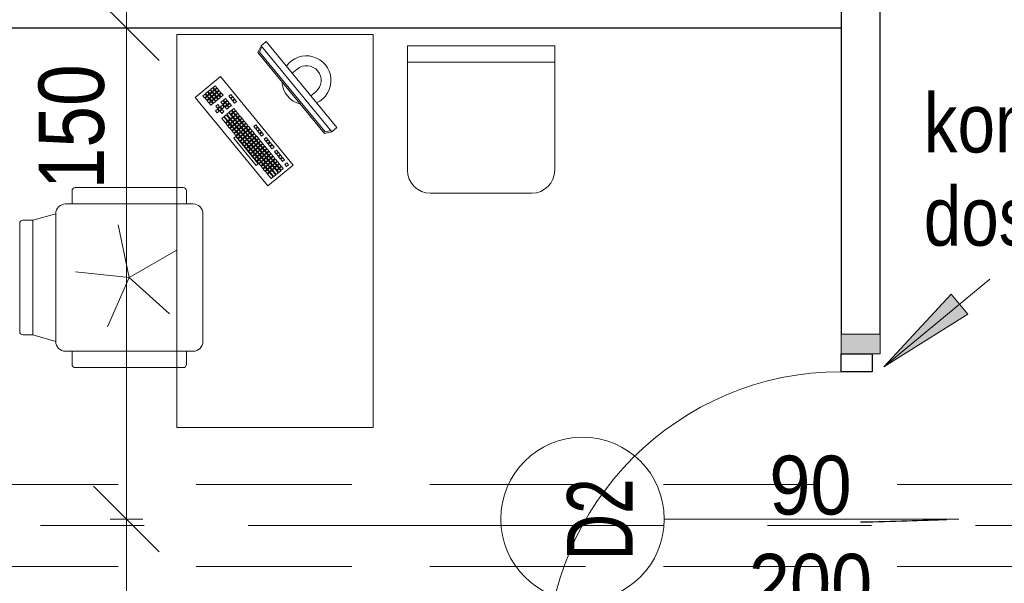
# Model space of a CAD drawing. Header units: centimetres. Extents: x -1631 to 1829, y -257 to 3158.
# Tile 45 of 129: x 34 to 335, y 391 to 563. Entities that reach past the tile are written whole.
import ezdxf

# ---------------------------------------------------------------- set-up
doc = ezdxf.new("R2010")
doc.units = ezdxf.units.CM
for name, pattern in [('Dash', [60, 30, -30]), ('Oś', [222.25, 127, -31.75, 31.75, -31.75]), ('Ukryte', [71.438, 47.625, -23.813])]:
    doc.linetypes.add(name, pattern=pattern)
for name, color, linetype, lineweight in [('A-ANNO-DIMS', 211, 'Continuous', 13), ('A-ANNO-DIMS-100', 211, 'Continuous', 13), ('A-ANNO-NOTE', 131, 'Continuous', 9), ('A-DETL', 90, 'Continuous', 9), ('A-DETL-GENF', 92, 'Continuous', 9), ('A-DETL-HDLN', 90, 'Ukryte', 9), ('A-DETL-MEDM', 33, 'Continuous', 13), ('A-DOOR', 31, 'Continuous', 13), ('A-WALL', 113, 'Continuous', 13), ('G-ANNO-TEXT', 231, 'Continuous', 13), ('I-FURN', 30, 'Continuous', 9), ('S-GRID', 1, 'Continuous', 13)]:
    doc.layers.add(name, color=color, linetype=linetype, lineweight=lineweight)
doc.layers.add('A-WALL-PATT', color=111, linetype='Continuous', lineweight=13, plot=False)
doc.styles.add('Arial', font='arial.ttf', dxfattribs={"width": 0.9, "height": 18})
doc.styles.add('Arial Narrow_5', font='ARIALN.TTF', dxfattribs={"height": 20})
doc.styles.add('Arial Narrow_6', font='ARIALN.TTF', dxfattribs={"height": 18})
doc.styles.add('Arial_1', font='arial.ttf', dxfattribs={"width": 0.7, "height": 20})
doc.dimstyles.new('Diagonal_1_100__0__wewnętrzne', dxfattribs={"dimscale": 30.48, "dimtxt": 20.468619, "dimasz": 0.656168, "dimexe": 0.164042, "dimexo": 0.0625, "dimgap": 0.032808, "dimtad": 1, "dimdec": 0, "dimdsep": 46, "dimtxsty": 'Arial Narrow_5', "dimblk1": 'OBLIQUE', "dimblk2": 'OBLIQUE', "dimsah": 1, "dimcen": 0.09, "dimazin": 0, "dimtfac": 1, "dimtdec": 4, "dimtix": 1, "dimtmove": 0, "dimatfit": 3, "dimfxl": 0.164042, "dimfxlon": 1, "dimtvp": 1, "dimtolj": 1, "dimtzin": 0, "dimarcsym": 2})
doc.dimstyles.new('Diagonal_1_100__0__wewnętrzne_1', dxfattribs={"dimscale": 30.48, "dimtxt": 20.468619, "dimasz": 0.656168, "dimexe": 0.164042, "dimexo": 0.0625, "dimgap": 0.032808, "dimtad": 1, "dimdec": 0, "dimdsep": 46, "dimtxsty": 'Arial Narrow_5', "dimblk1": 'OBLIQUE', "dimblk2": 'OBLIQUE', "dimsah": 1, "dimcen": 0.09, "dimazin": 0, "dimtfac": 1, "dimtdec": 4, "dimtix": 1, "dimtmove": 1, "dimatfit": 3, "dimfxl": 0.164042, "dimfxlon": 1, "dimtvp": 1, "dimtolj": 1, "dimtzin": 0, "dimarcsym": 2})
doc.dimstyles.new('Diagonal_1_100__0__wewnętrzne_2', dxfattribs={"dimscale": 30.48, "dimtxt": 20.468619, "dimasz": 0.656168, "dimexe": 0.164042, "dimexo": 0.0625, "dimgap": 0.032808, "dimtad": 1, "dimdec": 0, "dimdsep": 46, "dimtxsty": 'Arial Narrow_5', "dimblk1": 'OBLIQUE', "dimblk2": 'OBLIQUE', "dimsah": 1, "dimcen": 0.09, "dimazin": 0, "dimtfac": 1, "dimtdec": 4, "dimtix": 1, "dimtmove": 2, "dimatfit": 3, "dimfxl": 0.164042, "dimfxlon": 1, "dimtvp": 1, "dimtolj": 1, "dimtzin": 0, "dimarcsym": 2})

# ---------------------------------------------------------------- blocks, each defined once
blk = doc.blocks.new('DRZWI 1S - automatyczna etykieta - Drzwi 90-2322410-6_piętro IV __13_80 m_ - stan projektowany')
at = {"layer": 'A-DETL-GENF'}
for p, q in [((-50.5, 3.5), (-45, 3.5)), ((-50.5, -6), (-50.5, 3.5)), ((-45, 3.5), (-45, -6)), ((45, 3.5), (50.5, 3.5)), ((45, -6), (45, 3.5)), ((50.5, 3.5), (50.5, -6)), ((-45, -6), (-50.5, -6)), ((50.5, -6), (45, -6))]:
    blk.add_line(p, q, dxfattribs=at)
at = {"layer": 'A-DETL-MEDM', "lineweight": 25}
for p, q in [((-50.5, -6), (-50.5, 3.5)), ((-50.5, 3.5), (-45, 3.5)), ((-45, 3.5), (-45, -6)), ((45, 3.5), (45, -6)), ((50.5, 3.5), (45, 3.5)), ((50.5, -6), (50.5, 3.5)), ((-45, -6), (-50.5, -6)), ((45, -6), (50.5, -6))]:
    blk.add_line(p, q, dxfattribs=at)
at = {"layer": 'A-DOOR'}
blk.add_line((45, -6), (45, -96), dxfattribs=at)
blk.add_arc((45, -6), 90, 180, 270, dxfattribs=at)
blk = doc.blocks.new('biurko lekarskie 60x120 - biurko lekarskie 60x120-1270917-6_piętro IV __13_80 m_ - stan projektowany')
at = {"layer": 'I-FURN'}
for p, q in [((-76.23, 30), (43.77, 30)), ((-76.23, -30), (-76.23, 30)), ((43.77, 30), (43.77, -30)), ((-2.52, 2.15), (24.52, 24.38)), ((24.52, 24.38), (30.87, 16.66)), ((24.29, 21.35), (23.67, 20.84)), ((24.8, 20.73), (24.29, 21.35)), ((25.06, 21.99), (24.45, 21.48)), ((24.45, 21.48), (24.95, 20.86)), ((24.95, 20.86), (25.57, 21.37)), ((25.57, 21.37), (25.06, 21.99)), ((25.7, 21.21), (25.08, 20.7)), ((26.21, 20.59), (25.7, 21.21)), ((20.43, 18.17), (19.81, 17.67)), ((20.94, 17.56), (20.43, 18.17)), ((22.75, 20.08), (22.13, 19.57)), ((22.13, 19.57), (22.64, 18.95)), ((22.64, 18.95), (23.25, 19.46)), ((23.25, 19.46), (22.75, 20.08)), ((23.38, 19.31), (22.76, 18.8)), ((22.76, 18.8), (23.27, 18.18)), ((23.52, 20.71), (22.9, 20.21)), ((22.9, 20.21), (23.41, 19.59)), ((23.27, 18.18), (23.89, 18.69)), ((23.89, 18.69), (23.38, 19.31)), ((24.02, 18.53), (23.4, 18.03)), ((23.41, 19.59), (24.03, 20.1)), ((24.03, 20.1), (23.52, 20.71)), ((24.15, 19.94), (23.54, 19.43)), ((23.54, 19.43), (24.04, 18.82)), ((23.67, 20.84), (24.18, 20.22)), ((24.52, 17.92), (24.02, 18.53)), ((24.04, 18.82), (24.66, 19.32)), ((24.66, 19.32), (24.15, 19.94)), ((24.79, 19.17), (24.17, 18.66)), ((24.17, 18.66), (24.68, 18.04)), ((24.18, 20.22), (24.8, 20.73)), ((24.93, 20.58), (24.31, 20.07)), ((24.31, 20.07), (24.82, 19.45)), ((24.68, 18.04), (25.3, 18.55)), ((25.3, 18.55), (24.79, 19.17)), ((25.42, 18.4), (24.81, 17.89)), ((24.82, 19.45), (25.43, 19.96)), ((25.43, 19.96), (24.93, 20.58)), ((25.56, 19.81), (24.94, 19.3)), ((24.94, 19.3), (25.45, 18.68)), ((25.08, 20.7), (25.59, 20.09)), ((25.93, 17.78), (25.42, 18.4)), ((25.45, 18.68), (26.07, 19.19)), ((26.07, 19.19), (25.56, 19.81)), ((26.2, 19.03), (25.58, 18.52)), ((25.58, 18.52), (26.09, 17.91)), ((25.59, 20.09), (26.21, 20.59)), ((26.33, 20.44), (25.72, 19.93)), ((25.72, 19.93), (26.22, 19.31)), ((26.09, 17.91), (26.7, 18.41)), ((26.7, 18.41), (26.2, 19.03)), ((26.83, 18.26), (26.21, 17.75)), ((26.22, 19.31), (26.84, 19.82)), ((26.84, 19.82), (26.33, 20.44)), ((26.97, 19.67), (26.35, 19.16)), ((26.35, 19.16), (26.86, 18.54)), ((27.34, 17.64), (26.83, 18.26)), ((26.86, 18.54), (27.48, 19.05)), ((27.48, 19.05), (26.97, 19.67)), ((27.6, 18.9), (26.99, 18.39)), ((26.99, 18.39), (27.49, 17.77)), ((27.49, 17.77), (28.11, 18.28)), ((28.11, 18.28), (27.6, 18.9)), ((30.87, 16.66), (3.83, -5.57)), ((18.11, 16.27), (16.72, 15.13)), ((16.72, 15.13), (17.23, 14.51)), ((17.23, 14.51), (18.62, 15.65)), ((18.75, 15.5), (17.36, 14.35)), ((18.62, 15.65), (18.11, 16.27)), ((19.26, 14.88), (18.75, 15.5)), ((20.29, 16.77), (19.67, 16.26)), ((19.67, 16.26), (20.18, 15.64)), ((19.81, 17.67), (20.32, 17.05)), ((20.18, 15.64), (20.8, 16.15)), ((20.8, 16.15), (20.29, 16.77)), ((20.32, 17.05), (20.94, 17.56)), ((21.06, 17.4), (20.45, 16.89)), ((20.45, 16.89), (20.95, 16.28)), ((21.56, 15.22), (20.94, 14.71)), ((20.95, 16.28), (21.57, 16.78)), ((21.57, 16.78), (21.06, 17.4)), ((21.7, 16.63), (21.08, 16.12)), ((21.08, 16.12), (21.59, 15.5)), ((21.84, 18.04), (21.22, 17.53)), ((21.22, 17.53), (21.73, 16.91)), ((22.07, 14.6), (21.56, 15.22)), ((21.59, 15.5), (22.21, 16.01)), ((22.21, 16.01), (21.7, 16.63)), ((22.33, 15.86), (21.72, 15.35)), ((21.72, 15.35), (22.22, 14.73)), ((21.73, 16.91), (22.34, 17.42)), ((22.34, 17.42), (21.84, 18.04)), ((22.22, 14.73), (22.84, 15.24)), ((22.84, 15.24), (22.33, 15.86)), ((22.97, 15.08), (22.35, 14.58)), ((23.11, 16.49), (22.49, 15.98)), ((22.49, 15.98), (23, 15.37)), ((23.48, 14.47), (22.97, 15.08)), ((23, 15.37), (23.61, 15.87)), ((23.61, 15.87), (23.11, 16.49)), ((23.74, 15.72), (23.12, 15.21)), ((23.12, 15.21), (23.63, 14.59)), ((23.4, 18.03), (23.91, 17.41)), ((23.63, 14.59), (24.25, 15.1)), ((24.25, 15.1), (23.74, 15.72)), ((23.91, 17.41), (24.52, 17.92)), ((24.65, 17.76), (24.03, 17.25)), ((24.03, 17.25), (24.54, 16.64)), ((24.54, 16.64), (25.16, 17.14)), ((25.16, 17.14), (24.65, 17.76)), ((25.29, 16.99), (24.67, 16.48)), ((24.67, 16.48), (25.18, 15.86)), ((24.81, 17.89), (25.31, 17.27)), ((25.18, 15.86), (25.79, 16.37)), ((25.79, 16.37), (25.29, 16.99)), ((25.31, 17.27), (25.93, 17.78)), ((26.06, 17.63), (25.44, 17.12)), ((25.44, 17.12), (25.95, 16.5)), ((25.95, 16.5), (26.57, 17.01)), ((26.57, 17.01), (26.06, 17.63)), ((26.21, 17.75), (26.72, 17.13)), ((26.72, 17.13), (27.34, 17.64)), ((3.73, 5.74), (12.07, 12.6)), ((12.07, 12.6), (12.58, 11.98)), ((13.48, 12.46), (12.86, 11.95)), ((13.99, 11.84), (13.48, 12.46)), ((14.25, 13.09), (13.63, 12.58)), ((13.63, 12.58), (14.14, 11.97)), ((14.14, 11.97), (14.76, 12.48)), ((14.76, 12.48), (14.25, 13.09)), ((14.88, 12.32), (14.27, 11.81)), ((15.02, 13.73), (14.4, 13.22)), ((14.4, 13.22), (14.91, 12.6)), ((15.39, 11.7), (14.88, 12.32)), ((14.91, 12.6), (15.53, 13.11)), ((15.53, 13.11), (15.02, 13.73)), ((15.66, 12.96), (15.04, 12.45)), ((15.04, 12.45), (15.55, 11.83)), ((15.79, 14.36), (15.18, 13.86)), ((15.18, 13.86), (15.68, 13.24)), ((15.55, 11.83), (16.17, 12.34)), ((16.17, 12.34), (15.66, 12.96)), ((16.29, 12.18), (15.67, 11.68)), ((15.68, 13.24), (16.3, 13.75)), ((16.3, 13.75), (15.79, 14.36)), ((16.43, 13.59), (15.81, 13.08)), ((15.81, 13.08), (16.32, 12.46)), ((16.57, 15), (15.95, 14.49)), ((15.95, 14.49), (16.46, 13.87)), ((16.8, 11.57), (16.29, 12.18)), ((16.32, 12.46), (16.94, 12.97)), ((16.94, 12.97), (16.43, 13.59)), ((17.06, 12.82), (16.45, 12.31)), ((16.45, 12.31), (16.96, 11.69)), ((16.46, 13.87), (17.08, 14.38)), ((17.08, 14.38), (16.57, 15)), ((17.2, 14.23), (16.58, 13.72)), ((16.58, 13.72), (17.09, 13.1)), ((16.96, 11.69), (17.57, 12.2)), ((17.57, 12.2), (17.06, 12.82)), ((17.7, 12.05), (17.08, 11.54)), ((17.09, 13.1), (17.71, 13.61)), ((17.71, 13.61), (17.2, 14.23)), ((17.84, 13.45), (17.22, 12.95)), ((17.22, 12.95), (17.73, 12.33)), ((17.36, 14.35), (17.86, 13.74)), ((18.21, 11.43), (17.7, 12.05)), ((17.73, 12.33), (18.35, 12.84)), ((18.35, 12.84), (17.84, 13.45)), ((18.47, 12.68), (17.85, 12.17)), ((17.85, 12.17), (18.36, 11.56)), ((17.86, 13.74), (19.26, 14.88)), ((19.38, 14.72), (17.99, 13.58)), ((17.99, 13.58), (18.5, 12.96)), ((18.36, 11.56), (18.98, 12.06)), ((18.98, 12.06), (18.47, 12.68)), ((18.5, 12.96), (19.89, 14.11)), ((19.24, 13.32), (18.63, 12.81)), ((18.63, 12.81), (19.14, 12.19)), ((19.14, 12.19), (19.75, 12.7)), ((19.75, 12.7), (19.24, 13.32)), ((19.88, 12.54), (19.26, 12.04)), ((19.89, 14.11), (19.38, 14.72)), ((20.02, 13.95), (19.4, 13.44)), ((19.4, 13.44), (19.91, 12.83)), ((20.39, 11.93), (19.88, 12.54)), ((19.91, 12.83), (20.53, 13.33)), ((20.53, 13.33), (20.02, 13.95)), ((20.65, 13.18), (20.03, 12.67)), ((20.03, 12.67), (20.54, 12.05)), ((20.54, 12.05), (21.16, 12.56)), ((21.16, 12.56), (20.65, 13.18)), ((20.94, 14.71), (21.45, 14.1)), ((21.45, 14.1), (22.07, 14.6)), ((22.2, 14.45), (21.58, 13.94)), ((21.58, 13.94), (22.09, 13.32)), ((22.09, 13.32), (22.71, 13.83)), ((22.71, 13.83), (22.2, 14.45)), ((22.35, 14.58), (22.86, 13.96)), ((23.39, 12.84), (22.77, 12.33)), ((22.77, 12.33), (23.28, 11.72)), ((22.86, 13.96), (23.48, 14.47)), ((23.28, 11.72), (23.9, 12.22)), ((23.9, 12.22), (23.39, 12.84)), ((24.16, 13.48), (23.54, 12.97)), ((23.54, 12.97), (24.05, 12.35)), ((24.05, 12.35), (24.67, 12.86)), ((24.67, 12.86), (24.16, 13.48)), ((24.93, 14.11), (24.32, 13.6)), ((24.32, 13.6), (24.83, 12.99)), ((24.83, 12.99), (25.44, 13.49)), ((25.44, 13.49), (24.93, 14.11)), ((12.58, 11.98), (4.24, 5.12)), ((9.62, 9.28), (9, 8.77)), ((10.12, 8.66), (9.62, 9.28)), ((10.39, 9.92), (9.77, 9.41)), ((9.77, 9.41), (10.28, 8.79)), ((10.28, 8.79), (10.9, 9.3)), ((10.9, 9.3), (10.39, 9.92)), ((11.02, 9.15), (10.41, 8.64)), ((11.16, 10.55), (10.54, 10.04)), ((10.54, 10.04), (11.05, 9.43)), ((11.53, 8.53), (11.02, 9.15)), ((11.05, 9.43), (11.67, 9.93)), ((11.67, 9.93), (11.16, 10.55)), ((11.8, 9.78), (11.18, 9.27)), ((11.18, 9.27), (11.69, 8.65)), ((11.93, 11.19), (11.31, 10.68)), ((11.31, 10.68), (11.82, 10.06)), ((11.69, 8.65), (12.3, 9.16)), ((12.3, 9.16), (11.8, 9.78)), ((11.82, 10.06), (12.44, 10.57)), ((12.44, 10.57), (11.93, 11.19)), ((12.57, 10.42), (11.95, 9.91)), ((11.95, 9.91), (12.46, 9.29)), ((12.71, 11.82), (12.09, 11.31)), ((12.09, 11.31), (12.6, 10.7)), ((12.46, 9.29), (13.08, 9.8)), ((13.08, 9.8), (12.57, 10.42)), ((13.2, 9.64), (12.58, 9.13)), ((12.58, 9.13), (13.09, 8.52)), ((12.6, 10.7), (13.21, 11.2)), ((13.21, 11.2), (12.71, 11.82)), ((13.34, 11.05), (12.72, 10.54)), ((12.72, 10.54), (13.23, 9.92)), ((12.86, 11.95), (13.37, 11.33)), ((13.71, 9.02), (13.2, 9.64)), ((13.23, 9.92), (13.85, 10.43)), ((13.85, 10.43), (13.34, 11.05)), ((13.98, 10.28), (13.36, 9.77)), ((13.36, 9.77), (13.87, 9.15)), ((13.37, 11.33), (13.99, 11.84)), ((14.11, 11.69), (13.49, 11.18)), ((13.49, 11.18), (14, 10.56)), ((13.87, 9.15), (14.48, 9.66)), ((14.48, 9.66), (13.98, 10.28)), ((14.61, 9.51), (13.99, 9)), ((14, 10.56), (14.62, 11.07)), ((14.62, 11.07), (14.11, 11.69)), ((14.75, 10.91), (14.13, 10.41)), ((14.13, 10.41), (14.64, 9.79)), ((14.27, 11.81), (14.78, 11.19)), ((15.12, 8.89), (14.61, 9.51)), ((14.64, 9.79), (15.26, 10.3)), ((15.26, 10.3), (14.75, 10.91)), ((15.38, 10.14), (14.76, 9.63)), ((14.76, 9.63), (15.27, 9.01)), ((14.78, 11.19), (15.39, 11.7)), ((15.52, 11.55), (14.9, 11.04)), ((14.9, 11.04), (15.41, 10.42)), ((15.27, 9.01), (15.89, 9.52)), ((15.89, 9.52), (15.38, 10.14)), ((16.02, 9.37), (15.4, 8.86)), ((15.41, 10.42), (16.03, 10.93)), ((16.03, 10.93), (15.52, 11.55)), ((16.16, 10.78), (15.54, 10.27)), ((15.54, 10.27), (16.05, 9.65)), ((15.67, 11.68), (16.18, 11.06)), ((16.53, 8.75), (16.02, 9.37)), ((16.05, 9.65), (16.66, 10.16)), ((16.66, 10.16), (16.16, 10.78)), ((16.79, 10), (16.17, 9.5)), ((16.17, 9.5), (16.68, 8.88)), ((16.18, 11.06), (16.8, 11.57)), ((16.93, 11.41), (16.31, 10.9)), ((16.31, 10.9), (16.82, 10.29)), ((16.68, 8.88), (17.3, 9.39)), ((17.3, 9.39), (16.79, 10)), ((16.82, 10.29), (17.44, 10.79)), ((17.44, 10.79), (16.93, 11.41)), ((17.56, 10.64), (16.94, 10.13)), ((16.94, 10.13), (17.45, 9.51)), ((17.08, 11.54), (17.59, 10.92)), ((17.45, 9.51), (18.07, 10.02)), ((18.07, 10.02), (17.56, 10.64)), ((17.59, 10.92), (18.21, 11.43)), ((18.34, 11.27), (17.72, 10.77)), ((17.72, 10.77), (18.23, 10.15)), ((18.23, 10.15), (18.84, 10.66)), ((18.84, 10.66), (18.34, 11.27)), ((19.11, 11.91), (18.49, 11.4)), ((18.49, 11.4), (19, 10.78)), ((19, 10.78), (19.62, 11.29)), ((19.62, 11.29), (19.11, 11.91)), ((19.26, 12.04), (19.77, 11.42)), ((19.77, 11.42), (20.39, 11.93)), ((5.75, 6.11), (5.14, 5.6)), ((6.26, 5.49), (5.75, 6.11)), ((5.91, 6.23), (6.53, 6.74)), ((6.42, 5.62), (5.91, 6.23)), ((7.03, 6.12), (6.42, 5.62)), ((6.53, 6.74), (7.03, 6.12)), ((7.3, 7.38), (6.68, 6.87)), ((6.68, 6.87), (7.19, 6.25)), ((7.19, 6.25), (7.81, 6.76)), ((7.81, 6.76), (7.3, 7.38)), ((7.93, 6.6), (7.32, 6.1)), ((7.32, 6.1), (7.82, 5.48)), ((8.07, 8.01), (7.45, 7.5)), ((7.45, 7.5), (7.96, 6.89)), ((8.44, 5.99), (7.93, 6.6)), ((7.96, 6.89), (8.58, 7.39)), ((9.21, 6.62), (8.07, 8.01)), ((8.71, 7.24), (8.09, 6.73)), ((8.09, 6.73), (8.6, 6.11)), ((8.84, 8.65), (8.23, 8.14)), ((8.23, 8.14), (8.73, 7.52)), ((8.6, 6.11), (9.21, 6.62)), ((9.34, 6.47), (8.72, 5.96)), ((8.73, 7.52), (9.35, 8.03)), ((9.35, 8.03), (8.84, 8.65)), ((9.48, 7.87), (8.86, 7.37)), ((8.86, 7.37), (9.37, 6.75)), ((9, 8.77), (9.51, 8.16)), ((9.85, 5.85), (9.34, 6.47)), ((9.37, 6.75), (9.99, 7.26)), ((9.99, 7.26), (9.48, 7.87)), ((10.11, 7.1), (9.5, 6.59)), ((9.5, 6.59), (10, 5.98)), ((9.51, 8.16), (10.12, 8.66)), ((10.25, 8.51), (9.63, 8)), ((9.63, 8), (10.14, 7.38)), ((10, 5.98), (10.62, 6.48)), ((10.62, 6.48), (10.11, 7.1)), ((10.75, 6.33), (10.13, 5.82)), ((10.14, 7.38), (10.76, 7.89)), ((10.76, 7.89), (10.25, 8.51)), ((10.89, 7.74), (10.27, 7.23)), ((10.27, 7.23), (10.78, 6.61)), ((10.41, 8.64), (10.91, 8.02)), ((11.26, 5.71), (10.75, 6.33)), ((10.78, 6.61), (11.39, 7.12)), ((11.39, 7.12), (10.89, 7.74)), ((11.52, 6.97), (10.9, 6.46)), ((10.9, 6.46), (11.41, 5.84)), ((10.91, 8.02), (11.53, 8.53)), ((11.66, 8.37), (11.04, 7.86)), ((11.04, 7.86), (11.55, 7.25)), ((11.41, 5.84), (12.03, 6.35)), ((12.03, 6.35), (11.52, 6.97)), ((12.16, 6.19), (11.54, 5.68)), ((11.55, 7.25), (12.17, 7.75)), ((12.17, 7.75), (11.66, 8.37)), ((12.29, 7.6), (11.68, 7.09)), ((11.68, 7.09), (12.18, 6.47)), ((12.43, 9.01), (11.81, 8.5)), ((11.81, 8.5), (12.32, 7.88)), ((12.66, 5.57), (12.16, 6.19)), ((12.18, 6.47), (12.8, 6.98)), ((12.8, 6.98), (12.29, 7.6)), ((12.93, 6.83), (12.31, 6.32)), ((12.31, 6.32), (12.82, 5.7)), ((12.32, 7.88), (12.94, 8.39)), ((12.94, 8.39), (12.43, 9.01)), ((13.07, 8.24), (12.45, 7.73)), ((12.45, 7.73), (12.96, 7.11)), ((12.82, 5.7), (13.44, 6.21)), ((13.44, 6.21), (12.93, 6.83)), ((12.96, 7.11), (13.57, 7.62)), ((13.57, 7.62), (13.07, 8.24)), ((13.7, 7.46), (13.08, 6.95)), ((13.08, 6.95), (13.59, 6.34)), ((13.09, 8.52), (13.71, 9.02)), ((13.84, 8.87), (13.22, 8.36)), ((13.22, 8.36), (13.73, 7.74)), ((13.59, 6.34), (14.21, 6.85)), ((14.21, 6.85), (13.7, 7.46)), ((13.73, 7.74), (14.35, 8.25)), ((14.35, 8.25), (13.84, 8.87)), ((14.47, 8.1), (13.86, 7.59)), ((13.86, 7.59), (14.36, 6.97)), ((13.99, 9), (14.5, 8.38)), ((14.36, 6.97), (14.98, 7.48)), ((14.98, 7.48), (14.47, 8.1)), ((14.5, 8.38), (15.12, 8.89)), ((15.25, 8.73), (14.63, 8.23)), ((14.63, 8.23), (15.14, 7.61)), ((15.67, 6.49), (15.05, 5.98)), ((15.14, 7.61), (15.75, 8.12)), ((15.75, 8.12), (15.25, 8.73)), ((15.4, 8.86), (15.91, 8.24)), ((16.17, 5.87), (15.67, 6.49)), ((15.91, 8.24), (16.53, 8.75)), ((2.66, 3.57), (2.05, 3.06)), ((2.05, 3.06), (2.55, 2.44)), ((3.17, 2.95), (2.66, 3.57)), ((3.44, 4.2), (2.82, 3.69)), ((2.82, 3.69), (3.33, 3.08)), ((3.33, 3.08), (3.94, 3.58)), ((3.94, 3.58), (3.44, 4.2)), ((4.07, 3.43), (3.45, 2.92)), ((4.21, 4.84), (3.59, 4.33)), ((3.59, 4.33), (4.1, 3.71)), ((4.24, 5.12), (3.73, 5.74)), ((4.58, 2.81), (4.07, 3.43)), ((4.1, 3.71), (4.72, 4.22)), ((4.72, 4.22), (4.21, 4.84)), ((4.84, 4.06), (4.23, 3.56)), ((4.23, 3.56), (4.73, 2.94)), ((4.98, 5.47), (4.36, 4.96)), ((4.36, 4.96), (4.87, 4.35)), ((4.73, 2.94), (5.35, 3.45)), ((5.35, 3.45), (4.84, 4.06)), ((5.48, 3.29), (4.86, 2.78)), ((4.87, 4.35), (5.49, 4.85)), ((5.49, 4.85), (4.98, 5.47)), ((5.62, 4.7), (5, 4.19)), ((5, 4.19), (5.51, 3.57)), ((5.14, 5.6), (5.64, 4.98)), ((5.99, 2.67), (5.48, 3.29)), ((5.51, 3.57), (6.12, 4.08)), ((6.12, 4.08), (5.62, 4.7)), ((6.25, 3.93), (5.63, 3.42)), ((5.63, 3.42), (6.14, 2.8)), ((5.64, 4.98), (6.26, 5.49)), ((6.39, 5.33), (5.77, 4.83)), ((5.77, 4.83), (6.28, 4.21)), ((6.14, 2.8), (6.76, 3.31)), ((6.76, 3.31), (6.25, 3.93)), ((6.89, 3.15), (6.27, 2.65)), ((6.28, 4.21), (6.9, 4.72)), ((6.9, 4.72), (6.39, 5.33)), ((7.02, 4.56), (6.41, 4.05)), ((6.41, 4.05), (6.91, 3.44)), ((6.54, 5.46), (7.16, 5.97)), ((7.05, 4.84), (6.54, 5.46)), ((7.39, 2.54), (6.89, 3.15)), ((6.91, 3.44), (7.53, 3.94)), ((7.53, 3.94), (7.02, 4.56)), ((7.66, 3.79), (7.04, 3.28)), ((7.04, 3.28), (7.55, 2.66)), ((7.67, 5.35), (7.05, 4.84)), ((7.16, 5.97), (7.67, 5.35)), ((7.18, 4.69), (7.8, 5.2)), ((7.69, 4.07), (7.18, 4.69)), ((7.55, 2.66), (8.17, 3.17)), ((8.17, 3.17), (7.66, 3.79)), ((8.29, 3.02), (7.68, 2.51)), ((8.3, 4.58), (7.69, 4.07)), ((7.8, 5.2), (8.3, 4.58)), ((7.81, 3.92), (8.43, 4.42)), ((8.32, 3.3), (7.81, 3.92)), ((7.82, 5.48), (8.44, 5.99)), ((8.57, 5.83), (7.95, 5.32)), ((7.95, 5.32), (8.46, 4.71)), ((8.8, 2.4), (8.29, 3.02)), ((8.94, 3.81), (8.32, 3.3)), ((8.43, 4.42), (8.94, 3.81)), ((8.45, 3.14), (9.07, 3.65)), ((8.96, 2.53), (8.45, 3.14)), ((8.46, 4.71), (9.08, 5.21)), ((9.08, 5.21), (8.57, 5.83)), ((9.2, 5.06), (8.59, 4.55)), ((8.59, 4.55), (9.09, 3.93)), ((8.72, 5.96), (9.23, 5.34)), ((9.57, 3.03), (8.96, 2.53)), ((9.07, 3.65), (9.57, 3.03)), ((9.09, 3.93), (9.71, 4.44)), ((9.71, 4.44), (9.2, 5.06)), ((9.84, 4.29), (9.22, 3.78)), ((9.22, 3.78), (9.73, 3.16)), ((9.23, 5.34), (9.85, 5.85)), ((9.98, 5.69), (9.36, 5.19)), ((9.36, 5.19), (9.87, 4.57)), ((9.73, 3.16), (10.35, 3.67)), ((10.35, 3.67), (9.84, 4.29)), ((9.87, 4.57), (10.48, 5.08)), ((10.48, 5.08), (9.98, 5.69)), ((10.61, 4.92), (9.99, 4.41)), ((9.99, 4.41), (10.5, 3.8)), ((10.13, 5.82), (10.64, 5.2)), ((10.5, 3.8), (11.12, 4.3)), ((11.12, 4.3), (10.61, 4.92)), ((10.64, 5.2), (11.26, 5.71)), ((11.38, 5.56), (10.77, 5.05)), ((10.77, 5.05), (11.27, 4.43)), ((11.8, 3.31), (11.19, 2.81)), ((11.27, 4.43), (11.89, 4.94)), ((11.89, 4.94), (11.38, 5.56)), ((11.54, 5.68), (12.05, 5.07)), ((12.31, 2.7), (11.8, 3.31)), ((12.05, 5.07), (12.66, 5.57)), ((13.35, 4.58), (12.73, 4.08)), ((12.73, 4.08), (13.24, 3.46)), ((13.24, 3.46), (13.86, 3.97)), ((13.86, 3.97), (13.35, 4.58)), ((14.12, 5.22), (13.5, 4.71)), ((13.5, 4.71), (14.01, 4.09)), ((13.54, -15.18), (38.3, 5.18)), ((13.99, -15.33), (38.36, 4.71)), ((14.01, 4.09), (14.63, 4.6)), ((14.06, -17.34), (40.32, 4.25)), ((14.63, 4.6), (14.12, 5.22)), ((14.89, 5.85), (14.28, 5.35)), ((14.28, 5.35), (14.78, 4.73)), ((14.78, 4.73), (15.4, 5.24)), ((15.4, 5.24), (14.89, 5.85)), ((15.05, 5.98), (15.56, 5.36)), ((15.56, 5.36), (16.17, 5.87)), ((38.3, 5.18), (40.32, 4.25)), ((38.36, 4.71), (39.99, 3.98)), ((40.32, 4.25), (41.59, 2.71)), ((3.83, -5.57), (-2.52, 2.15)), ((1.12, 2.3), (-0.27, 1.15)), ((-0.27, 1.15), (0.24, 0.53)), ((0.24, 0.53), (1.63, 1.68)), ((1.75, 1.52), (0.36, 0.38)), ((0.36, 0.38), (0.87, -0.24)), ((0.87, -0.24), (2.26, 0.91)), ((2.39, 0.75), (1, -0.39)), ((1.63, 1.68), (1.12, 2.3)), ((1.89, 2.93), (1.27, 2.42)), ((1.27, 2.42), (1.78, 1.8)), ((1.51, -1.01), (2.9, 0.13)), ((2.26, 0.91), (1.75, 1.52)), ((1.78, 1.8), (2.4, 2.31)), ((2.4, 2.31), (1.89, 2.93)), ((2.53, 2.16), (1.91, 1.65)), ((1.91, 1.65), (2.42, 1.03)), ((2.9, 0.13), (2.39, 0.75)), ((2.42, 1.03), (3.03, 1.54)), ((3.03, 1.54), (2.53, 2.16)), ((3.16, 1.39), (2.54, 0.88)), ((2.54, 0.88), (3.05, 0.26)), ((2.55, 2.44), (3.17, 2.95)), ((3.3, 2.79), (2.68, 2.29)), ((2.68, 2.29), (3.19, 1.67)), ((3.05, 0.26), (3.67, 0.77)), ((3.67, 0.77), (3.16, 1.39)), ((3.8, 0.61), (3.18, 0.11)), ((3.18, 0.11), (3.69, -0.51)), ((3.19, 1.67), (3.81, 2.18)), ((3.81, 2.18), (3.3, 2.79)), ((3.93, 2.02), (3.32, 1.51)), ((3.32, 1.51), (3.82, 0.9)), ((3.45, 2.92), (3.96, 2.3)), ((4.31, 0), (3.8, 0.61)), ((3.82, 0.9), (4.44, 1.4)), ((4.44, 1.4), (3.93, 2.02)), ((4.57, 1.25), (3.95, 0.74)), ((3.95, 0.74), (4.46, 0.12)), ((3.96, 2.3), (4.58, 2.81)), ((4.71, 2.66), (4.09, 2.15)), ((4.09, 2.15), (4.6, 1.53)), ((4.46, 0.12), (5.08, 0.63)), ((5.08, 0.63), (4.57, 1.25)), ((5.2, 0.48), (4.59, -0.03)), ((4.6, 1.53), (5.21, 2.04)), ((5.21, 2.04), (4.71, 2.66)), ((5.34, 1.88), (4.72, 1.38)), ((4.72, 1.38), (5.23, 0.76)), ((4.86, 2.78), (5.37, 2.17)), ((5.71, -0.14), (5.2, 0.48)), ((5.23, 0.76), (5.85, 1.27)), ((5.85, 1.27), (5.34, 1.88)), ((5.98, 1.11), (5.36, 0.6)), ((5.36, 0.6), (5.87, -0.01)), ((5.37, 2.17), (5.99, 2.67)), ((6.11, 2.52), (5.5, 2.01)), ((5.5, 2.01), (6, 1.39)), ((5.87, -0.01), (6.48, 0.49)), ((6.48, 0.49), (5.98, 1.11)), ((6, 1.39), (6.62, 1.9)), ((6.62, 1.9), (6.11, 2.52)), ((6.75, 1.75), (6.13, 1.24)), ((6.13, 1.24), (6.64, 0.62)), ((6.27, 2.65), (6.78, 2.03)), ((6.64, 0.62), (7.26, 1.13)), ((7.26, 1.13), (6.75, 1.75)), ((6.78, 2.03), (7.39, 2.54)), ((7.52, 2.38), (6.9, 1.87)), ((6.9, 1.87), (7.41, 1.26)), ((7.94, 0.14), (7.32, -0.37)), ((7.41, 1.26), (8.03, 1.76)), ((8.03, 1.76), (7.52, 2.38)), ((7.68, 2.51), (8.18, 1.89)), ((8.45, -0.48), (7.94, 0.14)), ((8.18, 1.89), (8.8, 2.4)), ((9.49, 1.41), (8.87, 0.9)), ((8.87, 0.9), (9.38, 0.28)), ((9.38, 0.28), (10, 0.79)), ((10, 0.79), (9.49, 1.41)), ((9.64, 1.54), (10.26, 2.04)), ((10.15, 0.92), (9.64, 1.54)), ((10.77, 1.43), (10.15, 0.92)), ((10.26, 2.04), (10.77, 1.43)), ((11.03, 2.68), (10.41, 2.17)), ((10.41, 2.17), (10.92, 1.55)), ((10.92, 1.55), (11.54, 2.06)), ((11.54, 2.06), (11.03, 2.68)), ((11.19, 2.81), (11.69, 2.19)), ((11.69, 2.19), (12.31, 2.7)), ((41.59, 2.71), (15.33, -18.89)), ((1, -0.39), (1.51, -1.01)), ((2.25, -0.66), (1.63, -1.16)), ((1.63, -1.16), (2.14, -1.78)), ((2.14, -1.78), (2.76, -1.27)), ((2.76, -1.27), (2.25, -0.66)), ((2.89, -1.43), (2.27, -1.94)), ((2.27, -1.94), (2.78, -2.56)), ((3.02, -0.02), (2.41, -0.53)), ((2.41, -0.53), (2.91, -1.15)), ((2.78, -2.56), (3.4, -2.05)), ((3.4, -2.05), (2.89, -1.43)), ((2.91, -1.15), (3.53, -0.64)), ((3.53, -0.64), (3.02, -0.02)), ((3.66, -0.79), (3.04, -1.3)), ((3.04, -1.3), (3.55, -1.92)), ((3.55, -1.92), (4.17, -1.41)), ((4.17, -1.41), (3.66, -0.79)), ((3.69, -0.51), (4.31, 0)), ((4.43, -0.16), (3.81, -0.67)), ((3.81, -0.67), (4.32, -1.28)), ((4.32, -1.28), (4.94, -0.78)), ((4.94, -0.78), (4.43, -0.16)), ((4.59, -0.03), (5.09, -0.65)), ((5.63, -1.77), (5.01, -2.28)), ((5.01, -2.28), (5.52, -2.89)), ((5.09, -0.65), (5.71, -0.14)), ((5.52, -2.89), (6.13, -2.38)), ((6.13, -2.38), (5.63, -1.77)), ((6.4, -1.13), (5.78, -1.64)), ((5.78, -1.64), (6.29, -2.26)), ((6.29, -2.26), (6.91, -1.75)), ((6.91, -1.75), (6.4, -1.13)), ((7.17, -0.5), (6.55, -1)), ((6.55, -1), (7.06, -1.62)), ((7.06, -1.62), (7.68, -1.11)), ((7.68, -1.11), (7.17, -0.5)), ((7.32, -0.37), (7.83, -0.99)), ((7.83, -0.99), (8.45, -0.48)), ((4.08, -3.04), (3.46, -3.55)), ((3.46, -3.55), (3.97, -4.16)), ((3.97, -4.16), (4.59, -3.66)), ((4.59, -3.66), (4.08, -3.04)), ((33.21, -6.78), (31.94, -5.23)), ((26.25, -12.49), (24.98, -10.95)), ((14.06, -17.34), (13.54, -15.18)), ((14.39, -17.07), (13.99, -15.33)), ((15.33, -18.89), (14.06, -17.34)), ((43.77, -30), (-76.23, -30))]:
    blk.add_line(p, q, dxfattribs=at)
for radius, start, end in [(7.5, 92.5607, 166.3005), (7.5, 203.9646, 54.8966), (4.5, 219.4306, 39.4306)]:
    blk.add_arc((29.73, -9.63), radius, start, end, dxfattribs=at)
blk = doc.blocks.new('krzesło obrotowe - krzesło obrotowe-1270918-6_piętro IV __13_80 m_ - stan projektowany')
at = {"layer": 'I-FURN'}
for p, q in [((-16.5, 27.5), (16.5, 27.5)), ((-17.5, 22.5), (-17.5, 26.5)), ((17.5, 22.5), (17.5, 26.5)), ((-19.5, 22.5), (19.5, 22.5)), ((-22.5, 19.5), (-29.5, 17.5)), ((-22.5, -19.5), (-22.5, 19.5)), ((22.5, 19.5), (22.5, -19.5)), ((-33.5, -16.5), (-33.5, 16.5)), ((-29.5, 17.5), (-32.5, 17.5)), ((-29.5, -17.5), (-29.5, 17.5)), ((-3.43, 16.14), (0, 0)), ((0, 0), (14.29, 8.25)), ((0, 0), (-16.41, 1.72)), ((-6.71, -15.07), (0, 0)), ((0, 0), (12.26, -11.04)), ((-32.5, -17.5), (-29.5, -17.5)), ((-29.5, -17.5), (-22.5, -19.5)), ((19.5, -22.5), (-19.5, -22.5)), ((-17.5, -22.5), (-17.5, -26.5)), ((17.5, -22.5), (17.5, -26.5)), ((16.5, -27.5), (-16.5, -27.5))]:
    blk.add_line(p, q, dxfattribs=at)
for centre, radius, start, end in [((-16.5, 26.5), 1, 90, 180), ((16.5, 26.5), 1, 0, 90), ((-19.5, 19.5), 3, 90, 180), ((19.5, 19.5), 3, 360, 90), ((-32.5, 16.5), 1, 90, 180), ((-32.5, -16.5), 1, 180, 270), ((-19.5, -19.5), 3, 180, 270), ((19.5, -19.5), 3, 270, 0), ((-16.5, -26.5), 1, 180, 270), ((16.5, -26.5), 1, 270, 0)]:
    blk.add_arc(centre, radius, start, end, dxfattribs=at)
blk = doc.blocks.new('krzesło - krzesło-823058-6_piętro IV __13_80 m_ - stan projektowany')
at = {"layer": 'I-FURN'}
for p, q in [((-22.5, 22.5), (-22.5, -15.5)), ((22.5, 22.5), (-22.5, 22.5)), ((22.5, -15.5), (22.5, 22.5)), ((22.5, 17.5), (-22.5, 17.5)), ((-15.5, -22.5), (15.5, -22.5))]:
    blk.add_line(p, q, dxfattribs=at)
for centre, start, end in [((-15.5, -15.5), 180, 270), ((15.5, -15.5), 270, 0)]:
    blk.add_arc(centre, 7, start, end, dxfattribs=at)
blk = doc.blocks.new('DIMBLOCK161-6_piętro IV __13_80 m_ - stan projektowany')
at = {"layer": 'A-ANNO-DIMS-100', "transparency": 16777216}
for p, q in [((66.98, 410.33), (56.98, 420.33)), ((71.98, 410.33), (61.98, 410.33)), ((66.98, 132.33), (66.98, 410.33)), ((66.98, 410.33), (76.98, 400.33)), ((66.98, 410.33), (71.98, 410.33)), ((66.98, 132.33), (56.98, 142.33)), ((61.98, 132.33), (71.98, 132.33)), ((66.98, 132.33), (61.98, 132.33)), ((66.98, 132.33), (76.98, 122.33))]:
    blk.add_line(p, q, dxfattribs=at)
at = {"layer": 'A-ANNO-DIMS-100', "color": 0, "transparency": 16777216, "insert": (40.13, 252.32), "char_height": 20, "width": 45.6158, "attachment_point": 1, "rotation": 90, "line_spacing_factor": 0.974696, "style": 'Arial Narrow_5'}
blk.add_mtext('278', dxfattribs=at)
blk = doc.blocks.new('_Oblique')
at = {"color": 0, "linetype": 'ByBlock', "lineweight": -2}
blk.add_line((-0.5, -0.5), (0.5, 0.5), dxfattribs=at)
blk = doc.blocks.new('DIMBLOCK162-6_piętro IV __13_80 m_ - stan projektowany')
at = {"layer": 'A-ANNO-DIMS-100', "transparency": 16777216}
for p, q in [((66.98, 560.33), (56.98, 570.33)), ((61.98, 560.33), (71.98, 560.33)), ((66.98, 560.33), (61.98, 560.33)), ((66.98, 410.33), (66.98, 560.33)), ((66.98, 560.33), (76.98, 550.33)), ((66.98, 410.33), (56.98, 420.33)), ((71.98, 410.33), (61.98, 410.33)), ((66.98, 410.33), (76.98, 400.33)), ((66.98, 410.33), (71.98, 410.33))]:
    blk.add_line(p, q, dxfattribs=at)
at = {"layer": 'A-ANNO-DIMS-100', "color": 0, "transparency": 16777216, "insert": (40.13, 511), "char_height": 20, "width": 45.6158, "attachment_point": 1, "rotation": 90, "line_spacing_factor": 0.974696, "style": 'Arial Narrow_5'}
blk.add_mtext('150', dxfattribs=at)
blk = doc.blocks.new('DIMBLOCK163-6_piętro IV __13_80 m_ - stan projektowany')
at = {"layer": 'A-ANNO-DIMS-100', "transparency": 16777216}
for p, q in [((66.98, 575.33), (56.98, 585.33)), ((61.98, 575.33), (71.98, 575.33)), ((66.98, 575.33), (61.98, 575.33)), ((66.98, 560.33), (66.98, 575.33)), ((66.98, 575.33), (76.98, 565.33)), ((66.98, 560.33), (56.98, 570.33)), ((61.98, 560.33), (71.98, 560.33)), ((66.98, 560.33), (61.98, 560.33)), ((66.98, 560.33), (76.98, 550.33))]:
    blk.add_line(p, q, dxfattribs=at)
blk.add_ellipse((66.98, 577.44), major_axis=(17.24, 0), ratio=0.557371, start_param=3.141593, end_param=4.712389, dxfattribs=at)
at = {"layer": 'A-ANNO-DIMS-100', "color": 0, "transparency": 16777216, "insert": (40.13, 577.44), "char_height": 20, "width": 30.4105, "attachment_point": 1, "rotation": 90, "line_spacing_factor": 0.974696, "style": 'Arial Narrow_5'}
blk.add_mtext('15', dxfattribs=at)

msp = doc.modelspace()

# ---------------------------------------------------------------- hatches: boundary and pattern name
at = {"layer": 'A-WALL-PATT'}
h = msp.add_hatch(color=9, dxfattribs=at)
h.paths.add_polyline_path([(297.38, 122.33), (297.38, 359.83), (285.38, 359.83), (285.38, 122.33)], flags=0)
h.paths.add_polyline_path([(294.88, 460.83), (297.38, 460.83), (297.38, 466.83), (285.38, 466.83), (285.38, 460.83)], flags=0)
h.paths.add_polyline_path([(297.38, 567.83), (297.38, 684.83), (285.38, 684.83), (285.38, 567.83), (294.88, 567.83)], flags=0)
h.paths.add_polyline_path([(285.38, 785.83), (297.38, 785.83), (297.38, 797.33), (285.38, 797.33), (285.38, 788.28)], flags=0)
at = {"layer": 'G-ANNO-TEXT'}
msp.add_hatch(color=50, dxfattribs=at).paths.add_polyline_path([(298.47, 456.82), (324.12, 472.88), (319.08, 478.97)], flags=0)

# ---------------------------------------------------------------- linework, layer by layer
at = {"layer": 'A-ANNO-NOTE', "lineweight": 13}
msp.add_line((321.38, 410.33), (231.38, 410.33), dxfattribs=at)
msp.add_line((321.38, 410.33), (231.38, 410.33), dxfattribs=at)
msp.add_circle((206.38, 410.33), 25, dxfattribs=at)
at = {"layer": 'A-DETL', "linetype": 'Dash', "lineweight": 25}
msp.add_open_spline([(412.84, 1006.95), (412.84, 497.96), (412.84, 435.33), (370.99, 410.92), (291.38, 409.33)], degree=3, knots=[0, 0, 0, 0, 6.781245, 8.866954, 8.866954, 8.866954, 8.866954], dxfattribs=at)
at = {"layer": 'A-DETL-HDLN'}
for p, q in [((-1197.62, 420.83), (1172.38, 420.83)), ((-1197.62, 395.83), (1172.38, 395.83))]:
    msp.add_line(p, q, dxfattribs=at)
at = {"layer": 'A-WALL', "color": 7, "lineweight": 25}
for p, q in [((285.38, 575.33), (285.38, 466.83)), ((297.38, 466.83), (297.38, 567.83)), ((-22.62, 560.33), (285.38, 560.33))]:
    msp.add_line(p, q, dxfattribs=at)
at = {"layer": 'A-WALL', "lineweight": 9}
for p, q in [((285.38, 466.83), (285.38, 460.83)), ((297.38, 460.83), (297.38, 466.83)), ((294.88, 460.83), (297.38, 460.83))]:
    msp.add_line(p, q, dxfattribs=at)
at = {"layer": 'A-WALL'}
msp.add_line((297.38, 466.83), (285.38, 466.83), dxfattribs=at)
at = {"layer": 'G-ANNO-TEXT', "color": 50}
for p, q in [((298.47, 456.82), (330.85, 483.57)), ((319.08, 478.97), (298.47, 456.82)), ((324.12, 472.88), (319.08, 478.97)), ((298.47, 456.82), (324.12, 472.88))]:
    msp.add_line(p, q, dxfattribs=at)
at = {"layer": 'S-GRID', "linetype": 'Oś'}
msp.add_line((1342.46, 408.33), (-1368.76, 408.33), dxfattribs=at)

# ---------------------------------------------------------------- block references
at = {"layer": 'A-DOOR', "rotation": 269.9999999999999}
msp.add_blockref('DRZWI 1S - automatyczna etykieta - Drzwi 90-2322410-6_piętro IV __13_80 m_ - stan projektowany', (291.38, 410.33), dxfattribs=at)
at = {"layer": 'I-FURN', "rotation": 90.00000000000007}
msp.add_blockref('biurko lekarskie 60x120 - biurko lekarskie 60x120-1270917-6_piętro IV __13_80 m_ - stan projektowany', (112.38, 514.56), dxfattribs=at)
at = {"layer": 'I-FURN'}
for name, p in [('krzesło - krzesło-823058-6_piętro IV __13_80 m_ - stan projektowany', (175.38, 532.33)), ('krzesło obrotowe - krzesło obrotowe-1270918-6_piętro IV __13_80 m_ - stan projektowany', (67.88, 484.06))]:
    msp.add_blockref(name, p, dxfattribs=at)

# ---------------------------------------------------------------- texts
at = {"layer": 'A-ANNO-NOTE', "lineweight": 211, "char_height": 18, "attachment_point": 5, "line_spacing_factor": 0.936439, "style": 'Arial'}
for s, insert, width in [('\\pxqc,t6.35,12.7,19.05,25.4,31.75,38.1,44.45,50.8,57.15,63.5,69.85,76.2,82.55,88.9,95.25,101.6,107.95,114.3,120.65,127,133.35,139.7,146.05,152.4,158.75,165.1,171.45,177.8,184.15,190.5,196.85,203.2;{90}', (276.05, 420.56), 25.65), ('\\pxqc,t6.35,12.7,19.05,25.4,31.75,38.1,44.45,50.8,57.15,63.5,69.85,76.2,82.55,88.9,95.25,101.6,107.95,114.3,120.65,127,133.35,139.7,146.05,152.4,158.75,165.1,171.45,177.8,184.15,190.5,196.85,203.2;{200}', (276.05, 390.56), 38.07)]:
    msp.add_mtext(s, dxfattribs=dict(at, insert=insert, width=width))
at = {"layer": 'A-ANNO-NOTE', "lineweight": 211, "insert": (211.67, 410.26), "char_height": 20, "width": 25.97, "attachment_point": 5, "rotation": 90, "line_spacing_factor": 0.936439, "style": 'Arial_1'}
msp.add_mtext('\\pxqc,t4.445,8.89,13.335,17.78,22.225,26.67,31.115,35.56,40.005,44.45,48.895,53.34,57.785,62.23,66.675,71.12,75.565,80.01,84.455,88.9,93.345,97.79,102.235,106.68,111.125,115.57,120.015,124.46,128.905,133.35,137.795,142.24;{D2}', dxfattribs=at)
at = {"layer": 'G-ANNO-TEXT', "color": 7, "insert": (384.03, 540.29), "char_height": 18, "width": 106.5, "attachment_point": 3, "line_spacing_factor": 0.949189, "style": 'Arial Narrow_6'}
msp.add_mtext('\\pt127.00008,253.99998,381.00006,507.99996,635.00004,761.99994,889.00002,1015.99992,1143,1270.00008,1396.99998,1524.00006,1650.99996,1778.00004,1904.99994,2032.00002,2158.99992,2286,2413.00008,2539.99998,2667.00006,2793.99996,2921.00004,3047.99994,3175.00002,3301.99992,3429,3556.00008,3682.99998,3810.00006,3936.99996,4064.00004;kontrola dostępu', dxfattribs=at)

# ---------------------------------------------------------------- dimensions: what is measured, and where the dimension line sits
at = {"layer": 'A-ANNO-DIMS'}
for base, p1, p2, dimstyle, override, picture, middle in [((66.98, 575.33), (61.98, 560.33), (61.98, 575.33), 'Diagonal_1_100__0__wewnętrzne_1', {"dimpost": '<>', "dimfxl": 15}, 'DIMBLOCK163-6_piętro IV __13_80 m_ - stan projektowany', (53.47, 592.64)), ((66.98, 560.33), (71.98, 410.33), (61.98, 560.33), 'Diagonal_1_100__0__wewnętrzne_2', {"dimpost": '<>', "dimfxl": 150.332964}, 'DIMBLOCK162-6_piętro IV __13_80 m_ - stan projektowany', (53.47, 533.81))]:
    dim = msp.add_linear_dim(base=base, p1=p1, p2=p2, angle=90, dimstyle=dimstyle, override=override, dxfattribs=at)
    dim.commit()
    dim.dimension.update_dxf_attribs({"geometry": picture, "text_midpoint": middle, "dimtype": 160, "text_rotation": 90})
dim = msp.add_linear_dim(base=(66.98, 410.33), p1=(61.98, 132.33), p2=(71.98, 410.33), angle=90, dimstyle='Diagonal_1_100__0__wewnętrzne', override={"dimpost": '<>', "dimfxl": 278.179798}, dxfattribs=at)
dim.commit()
dim.dimension.update_dxf_attribs({"geometry": 'DIMBLOCK161-6_piętro IV __13_80 m_ - stan projektowany', "text_midpoint": (55.77, 271.33)})

doc.saveas('drawing.dxf')
